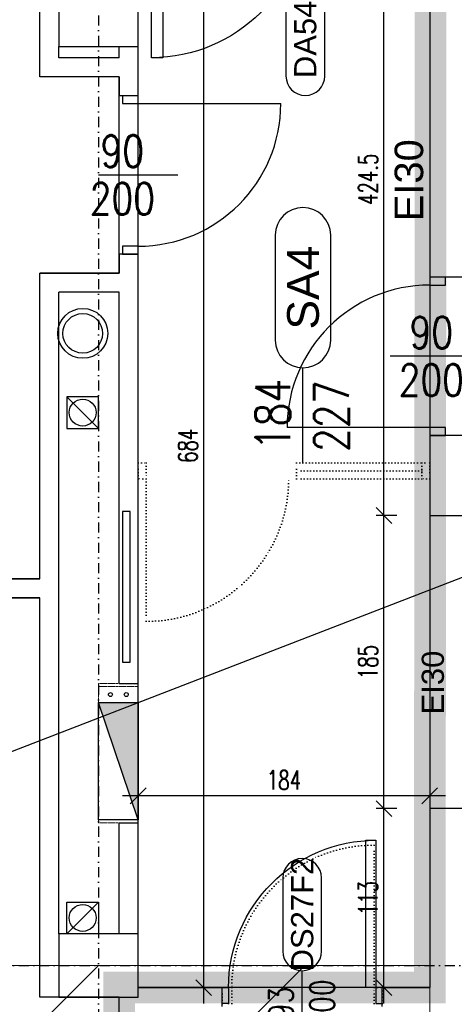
# Model space of a CAD drawing. Header units: centimetres. Extents: x -10729 to 144862, y -4437 to 43656.
# Tile 15 of 148: x 5550 to 5824, y 5575 to 6197. Entities that reach past the tile are written whole.
import ezdxf
from ezdxf.enums import TextEntityAlignment as Align

# ---------------------------------------------------------------- set-up
doc = ezdxf.new("R2010")
doc.units = ezdxf.units.CM
doc.header["$LTSCALE"] = 0.1
doc.header["$PDMODE"] = 35
doc.header["$PDSIZE"] = 0.1
for name, pattern in [('Kondygnacja  -0_5$0$DASHED', [0.75, 0.5, -0.25]), ('Kondygnacja  -0_5$0$DIVIDE', [31.75, 12.7, -6.35, 0, -6.35, 0, -6.35]), ('Kondygnacja  -0_5$0$DOT2', [3.175, 0, -3.175]), ('Osie rzutów$0$DASHDOT2', [12.7, 6.35, -3.175, 0, -3.175])]:
    doc.linetypes.add(name, pattern=pattern)
doc.layers.get('0').update_dxf_attribs({"color": 8})
doc.layers.get('DEFPOINTS').update_dxf_attribs({"color": 8})
for name, color, linetype in [('ARCH_ŚLUSARKA_DRZWI', 8, 'Continuous'), ('Kondygnacja  -0_5$0$ARCH_ETAPOWANIE', 8, 'Kondygnacja  -0_5$0$DIVIDE'), ('Kondygnacja  -0_5$0$ARCH_HYDRANTY', 8, 'Continuous'), ('Kondygnacja  -0_5$0$ARCH_INFO_ETYK_DRZWI', 8, 'Continuous'), ('Kondygnacja  -0_5$0$ARCH_INFO_ETYK_DRZWI_IST', 8, 'Continuous'), ('Kondygnacja  -0_5$0$ARCH_INFO_ODPORNOŚĆ OGNIOWA', 8, 'Continuous'), ('Kondygnacja  -0_5$0$ARCH_INFO_OPISY', 8, 'Continuous'), ('Kondygnacja  -0_5$0$ARCH_MUROWANE_IST', 8, 'Continuous'), ('Kondygnacja  -0_5$0$ARCH_OTWORY_WENTYLACJA_IST', 8, 'Continuous'), ('Kondygnacja  -0_5$0$ARCH_WYBURZENIA', 8, 'Kondygnacja  -0_5$0$DOT2'), ('Kondygnacja  -0_5$0$ARCH_ŚLUSARKA_DRZWI', 8, 'Continuous'), ('Kondygnacja  -0_5$0$ARCH_ŚLUSARKA_DRZWI_IST', 8, 'Continuous'), ('Kondygnacja  -0_5$0$ARCH_ŻELBET_IST', 8, 'Continuous'), ('Osie rzutów$0$ARCH_INFO_OSIE_IST', 8, 'Osie rzutów$0$DASHDOT2'), ('Osie rzutów$0$ARCH_INFO_OSIE_OPISY_IST', 8, 'Continuous')]:
    doc.layers.add(name, color=color, linetype=linetype)
doc.layers.add('Kondygnacja  -0_5$0$ARCH_INFO_WYMIARY', color=8, linetype='Continuous', lineweight=9)
doc.layers.add('Kondygnacja  -0_5$0$ARCH_WIDOK', color=8, linetype='Continuous', lineweight=13)
doc.layers.add('Kondygnacja  -0_5$0$RYSUNKOWE_NIEDRUK', color=8, linetype='Continuous', lineweight=9, plot=False)
doc.layers.add('OBRYSY POWIERZCHNI', color=8, linetype='Continuous', plot=False)
doc.styles.add('Kondygnacja  -0_5$0$Arial', font='ARIAL.TTF')
doc.styles.add('Kondygnacja  -0_5$0$Romans', font='Romans.shx', dxfattribs={"width": 0.7})
doc.styles.add('Kondygnacja  -0_5$0$ROMANS-50-CM', font='romans.shx', dxfattribs={"width": 0.8, "height": 10})
doc.styles.add('Kondygnacja  -0_5$0$Standard', font='txt')
doc.dimstyles.new('Kondygnacja  -0_5$0$ISO-25', dxfattribs={"dimtxt": 2.5, "dimasz": 2.5, "dimexe": 1.25, "dimexo": 0.625, "dimtad": 1, "dimtxsty": 'Kondygnacja  -0_5$0$Standard', "dimcen": 2.5, "dimadec": 0, "dimazin": 0, "dimtfac": 1, "dimtmove": 0, "dimatfit": 3, "dimfxl": 0, "dimarcsym": 0})
doc.dimstyles.new('Kondygnacja  -0_5$0$Wymiary 1-100', dxfattribs={"dimtxt": 12, "dimasz": 10, "dimexe": 5, "dimexo": 0, "dimgap": 4, "dimtad": 1, "dimrnd": 0.5, "dimzin": 12, "dimdsep": 46, "dimtxsty": 'Kondygnacja  -0_5$0$Romans', "dimblk": 'Kondygnacja  -0_5$0$_Oblique', "dimcen": 10, "dimdle": 10, "dimclrt": 55, "dimazin": 0, "dimtfac": 1, "dimtmove": 1, "dimatfit": 3, "dimfxl": 0, "dimtolj": 1, "dimtzin": 0, "dimarcsym": 0})

# ---------------------------------------------------------------- blocks, each defined once
blk = doc.blocks.new('Osie rzutów')
at = {"layer": 'Osie rzutów$0$ARCH_INFO_OSIE_IST', "ltscale": 10}
for p, q in [((5600, 12510), (5600, 4512.32)), ((4436.04, 5600), (15156.54, 5600))]:
    blk.add_line(p, q, dxfattribs=at)
blk = doc.blocks.new('Kondygnacja  -0_5$0$T-drzwi_prawe-200')
at = {"layer": 'Kondygnacja  -0_5$0$ARCH_INFO_ETYK_DRZWI'}
blk.add_line((0, 0), (60, 0), dxfattribs=at)
blk.add_lwpolyline([(143.68, 17.5), (77.5, 17.5, 1), (77.5, -17.5), (143.68, -17.5, 1)], format="xyb", close=True, dxfattribs=at)
at = {"layer": 'Kondygnacja  -0_5$0$ARCH_INFO_ETYK_DRZWI', "color": 1, "style": 'Kondygnacja  -0_5$0$Arial'}
blk.add_attdef('ADS_DRZWI:ODPORNOŚĆ_OGNIOWA', text='', height=20, rotation=90, dxfattribs=at).set_placement((-25.52, 0.12), align=Align.BOTTOM_CENTER)
at = {"layer": 'Kondygnacja  -0_5$0$ARCH_INFO_ETYK_DRZWI', "style": 'Kondygnacja  -0_5$0$Romans', "width": 0.8}
for tag, p in [('ADS_DRZWI:SZEROKOŚĆ', (20.49, 8)), ('ADS_DRZWI:WYSOKOŚĆ', (20.49, -28))]:
    blk.add_attdef(tag, text='', height=22, dxfattribs=at).set_placement(p, align=Align.CENTER)
at = {"layer": 'Kondygnacja  -0_5$0$ARCH_INFO_ETYK_DRZWI', "style": 'Kondygnacja  -0_5$0$Arial'}
blk.add_attdef('ADS_DRZWI:SYMBOL', text='', height=20, dxfattribs=at).set_placement((110.69, 0), align=Align.MIDDLE)
blk = doc.blocks.new('Kondygnacja  -0_5$0$T-drzwi_góra-200')
at = {"layer": 'Kondygnacja  -0_5$0$ARCH_INFO_ETYK_DRZWI'}
blk.add_line((0, 0), (0, 60), dxfattribs=at)
blk.add_lwpolyline([(-17.5, 143.68), (-17.5, 77.5, 1), (17.5, 77.5), (17.5, 143.68, 1)], format="xyb", close=True, dxfattribs=at)
at = {"layer": 'Kondygnacja  -0_5$0$ARCH_INFO_ETYK_DRZWI', "style": 'Kondygnacja  -0_5$0$Arial'}
blk.add_attdef('ADS_DRZWI:SYMBOL', text='', height=20, rotation=90, dxfattribs=at).set_placement((0, 110.59), align=Align.MIDDLE)
at = {"layer": 'Kondygnacja  -0_5$0$ARCH_INFO_ETYK_DRZWI', "style": 'Kondygnacja  -0_5$0$Romans', "width": 0.8}
for tag, p in [('ADS_DRZWI:SZEROKOŚĆ', (-8, 30.49)), ('ADS_DRZWI:WYSOKOŚĆ', (29, 29.47))]:
    blk.add_attdef(tag, text='', height=22, rotation=90, dxfattribs=at).set_placement(p, align=Align.CENTER)
at = {"layer": 'Kondygnacja  -0_5$0$ARCH_INFO_ETYK_DRZWI', "color": 1, "style": 'Kondygnacja  -0_5$0$Arial'}
blk.add_attdef('ADS_DRZWI:ODPORNOŚĆ_OGNIOWA', text='', height=22, dxfattribs=at).set_placement((-0.12, -45.76), align=Align.BOTTOM_CENTER)
blk = doc.blocks.new('Kondygnacja  -0_5$0$T-drzwi_dół-200')
at = {"layer": 'Kondygnacja  -0_5$0$ARCH_INFO_ETYK_DRZWI'}
blk.add_line((0, 0), (0, -60), dxfattribs=at)
blk.add_lwpolyline([(-17.5, -77.5), (-17.5, -143.68, 1), (17.5, -143.68), (17.5, -77.5, 1)], format="xyb", close=True, dxfattribs=at)
at = {"layer": 'Kondygnacja  -0_5$0$ARCH_INFO_ETYK_DRZWI', "style": 'Kondygnacja  -0_5$0$Romans', "width": 0.8}
for tag, p in [('ADS_DRZWI:SZEROKOŚĆ', (-7.91, -23)), ('ADS_DRZWI:WYSOKOŚĆ', (29, -23))]:
    blk.add_attdef(tag, text='', height=22, rotation=90, dxfattribs=at).set_placement(p, align=Align.CENTER)
at = {"layer": 'Kondygnacja  -0_5$0$ARCH_INFO_ETYK_DRZWI', "color": 1, "style": 'Kondygnacja  -0_5$0$Arial'}
blk.add_attdef('ADS_DRZWI:ODPORNOŚĆ_OGNIOWA', text='', height=22, dxfattribs=at).set_placement((-0.12, 13.28), align=Align.BOTTOM_CENTER)
at = {"layer": 'Kondygnacja  -0_5$0$ARCH_INFO_ETYK_DRZWI', "style": 'Kondygnacja  -0_5$0$Arial'}
blk.add_attdef('ADS_DRZWI:SYMBOL', text='', height=20, rotation=90, dxfattribs=at).set_placement((0, -110.59), align=Align.MIDDLE)
blk = doc.blocks.new('Kondygnacja  -0_5$0$_Dot')
at = {"color": 0, "linetype": 'ByBlock', "lineweight": -2}
blk.add_line((-0.5, 0), (-1, 0), dxfattribs=at)
at = {"color": 0, "linetype": 'ByBlock', "const_width": 0.5}
blk.add_lwpolyline([(-0.25, 0, 1), (0.25, 0, 1)], format="xyb", close=True, dxfattribs=at)
blk = doc.blocks.new('Kondygnacja  -0_5$0$_Oblique')
at = {"color": 0, "linetype": 'ByBlock', "lineweight": -2}
blk.add_line((-0.5, -0.5), (0.5, 0.5), dxfattribs=at)
blk = doc.blocks.new('*D94')
at = {"layer": 'DEFPOINTS', "color": 0}
for p in [(5809, 5721.7), (5625, 5708.07), (5625, 5707)]:
    blk.add_point(p, dxfattribs=at)
at = {"layer": 'Kondygnacja  -0_5$0$ARCH_INFO_WYMIARY', "color": 0, "lineweight": -2}
for p, q in [((5809, 5715), (5809, 5702)), ((5819, 5707), (5615, 5707)), ((5625, 5708.07), (5625, 5702))]:
    blk.add_line(p, q, dxfattribs=at)
at = {"layer": 'Kondygnacja  -0_5$0$ARCH_INFO_WYMIARY', "color": 0, "lineweight": -2, "xscale": 10, "yscale": 10, "zscale": 10, "rotation": 180}
blk.add_blockref('Kondygnacja  -0_5$0$_Oblique', (5625, 5707), dxfattribs=at)
at = {"layer": 'Kondygnacja  -0_5$0$ARCH_INFO_WYMIARY', "color": 0, "lineweight": -2, "xscale": 10, "yscale": 10, "zscale": 10}
blk.add_blockref('Kondygnacja  -0_5$0$_Oblique', (5809, 5707), dxfattribs=at)
at = {"layer": 'Kondygnacja  -0_5$0$ARCH_INFO_WYMIARY', "color": 55, "insert": (5717, 5717), "char_height": 12, "attachment_point": 5, "style": 'Kondygnacja  -0_5$0$Romans'}
blk.add_mtext('\\A1;184', dxfattribs=at)
blk = doc.blocks.new('*D149')
at = {"layer": 'DEFPOINTS', "color": 0}
for p in [(5625, 6270), (5666.36, 6270), (5625, 5586)]:
    blk.add_point(p, dxfattribs=at)
at = {"layer": 'Kondygnacja  -0_5$0$ARCH_INFO_WYMIARY', "color": 0, "lineweight": -2}
for p, q in [((5666.36, 5576), (5666.36, 6280)), ((5658.36, 6270), (5671.36, 6270)), ((5658.36, 5586), (5671.36, 5586))]:
    blk.add_line(p, q, dxfattribs=at)
at = {"layer": 'Kondygnacja  -0_5$0$ARCH_INFO_WYMIARY', "color": 0, "lineweight": -2, "xscale": 10, "yscale": 10, "zscale": 10}
for p, rotation in [((5666.36, 6270), 90), ((5666.36, 5586), 270)]:
    blk.add_blockref('Kondygnacja  -0_5$0$_Oblique', p, dxfattribs=dict(at, rotation=rotation))
at = {"layer": 'Kondygnacja  -0_5$0$ARCH_INFO_WYMIARY', "color": 55, "insert": (5656.36, 5928), "char_height": 12, "attachment_point": 5, "rotation": 90, "style": 'Kondygnacja  -0_5$0$Romans'}
blk.add_mtext('\\A1;684', dxfattribs=at)
blk = doc.blocks.new('*D170')
at = {"layer": 'DEFPOINTS', "color": 0}
for p in [(5780.13, 5699), (5809, 5699), (5809, 5586)]:
    blk.add_point(p, dxfattribs=at)
at = {"layer": 'Kondygnacja  -0_5$0$ARCH_INFO_WYMIARY', "color": 0, "lineweight": -2}
for p, q in [((5780.13, 5576), (5780.13, 5709)), ((5788.13, 5699), (5775.13, 5699)), ((5788.13, 5586), (5775.13, 5586))]:
    blk.add_line(p, q, dxfattribs=at)
at = {"layer": 'Kondygnacja  -0_5$0$ARCH_INFO_WYMIARY', "color": 0, "lineweight": -2, "xscale": 10, "yscale": 10, "zscale": 10}
for p, rotation in [((5780.13, 5699), 90), ((5780.13, 5586), 270)]:
    blk.add_blockref('Kondygnacja  -0_5$0$_Oblique', p, dxfattribs=dict(at, rotation=rotation))
at = {"layer": 'Kondygnacja  -0_5$0$ARCH_INFO_WYMIARY', "color": 55, "insert": (5770.13, 5642.5), "char_height": 12, "attachment_point": 5, "rotation": 90, "style": 'Kondygnacja  -0_5$0$Romans'}
blk.add_mtext('\\A1;113', dxfattribs=at)
blk = doc.blocks.new('*D171')
at = {"layer": 'DEFPOINTS', "color": 0}
for p in [(5780.13, 5884), (5809, 5884), (5809, 5699)]:
    blk.add_point(p, dxfattribs=at)
at = {"layer": 'Kondygnacja  -0_5$0$ARCH_INFO_WYMIARY', "color": 0, "lineweight": -2}
for p, q in [((5780.13, 5689), (5780.13, 5894)), ((5788.13, 5884), (5775.13, 5884)), ((5788.13, 5699), (5775.13, 5699))]:
    blk.add_line(p, q, dxfattribs=at)
at = {"layer": 'Kondygnacja  -0_5$0$ARCH_INFO_WYMIARY', "color": 0, "lineweight": -2, "xscale": 10, "yscale": 10, "zscale": 10}
for p, rotation in [((5780.13, 5884), 90), ((5780.13, 5699), 270)]:
    blk.add_blockref('Kondygnacja  -0_5$0$_Oblique', p, dxfattribs=dict(at, rotation=rotation))
at = {"layer": 'Kondygnacja  -0_5$0$ARCH_INFO_WYMIARY', "color": 55, "insert": (5770.13, 5791.5), "char_height": 12, "attachment_point": 5, "rotation": 90, "style": 'Kondygnacja  -0_5$0$Romans'}
blk.add_mtext('\\A1;185', dxfattribs=at)
blk = doc.blocks.new('*D172')
at = {"layer": 'DEFPOINTS', "color": 0}
for p in [(5780.13, 6308.5), (5809, 6308.5), (5809, 5884)]:
    blk.add_point(p, dxfattribs=at)
at = {"layer": 'Kondygnacja  -0_5$0$ARCH_INFO_WYMIARY', "color": 0, "lineweight": -2}
for p, q in [((5780.13, 5874), (5780.13, 6318.5)), ((5788.13, 6308.5), (5775.13, 6308.5)), ((5788.13, 5884), (5775.13, 5884))]:
    blk.add_line(p, q, dxfattribs=at)
at = {"layer": 'Kondygnacja  -0_5$0$ARCH_INFO_WYMIARY', "color": 0, "lineweight": -2, "xscale": 10, "yscale": 10, "zscale": 10}
for p, rotation in [((5780.13, 6308.5), 90), ((5780.13, 5884), 270)]:
    blk.add_blockref('Kondygnacja  -0_5$0$_Oblique', p, dxfattribs=dict(at, rotation=rotation))
at = {"layer": 'Kondygnacja  -0_5$0$ARCH_INFO_WYMIARY', "color": 55, "insert": (5770.13, 6096.25), "char_height": 12, "attachment_point": 5, "rotation": 90, "style": 'Kondygnacja  -0_5$0$Romans'}
blk.add_mtext('\\A1;424.5', dxfattribs=at)
blk = doc.blocks.new('Kondygnacja  -0_5$0$DRZWI90')
blk.add_line((-45, 0), (-45, 90))
at = {"lineweight": -3}
for p, q in [((0, -25), (0, 25)), ((45, 0), (-45, 0))]:
    blk.add_line(p, q, dxfattribs=at)
for points in [[(-50, -10), (-45, -10), (-45, 0), (-50, 0)], [(45, -10), (50, -10), (50, 0), (45, 0)]]:
    blk.add_lwpolyline(points, close=True, dxfattribs=at)
blk.add_arc((-45, 0), 90, 0, 90, dxfattribs=at)
blk = doc.blocks.new('Kondygnacja  -0_5$0$hydrant 25 84x25')
at = {"layer": 'Kondygnacja  -0_5$0$ARCH_HYDRANTY'}
blk.add_hatch(color=256, dxfattribs=at).paths.add_polyline_path([(-8639.11, -3748.46), (-8565.11, -3723.46), (-8565.11, -3748.46)])
for points in [[(-8639.11, -3748.46), (-8565.11, -3723.46), (-8565.11, -3748.46)], [(-8565.11, -3748.46), (-8639.11, -3748.46), (-8639.11, -3723.46), (-8565.11, -3723.46)]]:
    blk.add_lwpolyline(points, close=True, dxfattribs=at)
for centre in [(-8560.11, -3730.96), (-8560.11, -3740.96)]:
    blk.add_circle(centre, 1.25, dxfattribs=at)
at = {"layer": 'Kondygnacja  -0_5$0$RYSUNKOWE_NIEDRUK'}
blk.add_line((-8565.11, -3748.46), (-8565.11, -3723.46), dxfattribs=at)
at = {"layer": 'Kondygnacja  -0_5$0$RYSUNKOWE_NIEDRUK', "linetype": 'Kondygnacja  -0_5$0$DASHED', "ltscale": 10}
for p, q in [((-8555.11, -3748.46), (-8555.11, -3723.46)), ((-8565.11, -3748.46), (-8555.11, -3748.46))]:
    blk.add_line(p, q, dxfattribs=at)
for points in [[(-8639.11, -3748.46), (-8641.11, -3748.46), (-8641.11, -3723.46), (-8641.11, -3723.46), (-8639.11, -3723.46)], [(-8555.11, -3748.46), (-8553.11, -3748.46), (-8553.11, -3723.46), (-8553.11, -3723.46), (-8565.11, -3723.46)]]:
    blk.add_lwpolyline(points, dxfattribs=at)

msp = doc.modelspace()

# ---------------------------------------------------------------- hatches: boundary and pattern name
at = {"layer": 'Kondygnacja  -0_5$0$ARCH_WIDOK'}
h = msp.add_hatch(dxfattribs=at)
h.set_pattern_fill('ANSI31', color=256, scale=29, style=0)
h.paths.add_polyline_path([(5809, 5600), (4980, 5600), (4980, 4965), (5809, 4965)])

# ---------------------------------------------------------------- linework, layer by layer
at = {"layer": 'ARCH_ŚLUSARKA_DRZWI', "linetype": 'Continuous', "lineweight": -3}
msp.add_lwpolyline([(5615, 5791.5), (5620, 5791.5), (5620, 5886.5), (5615, 5886.5)], close=True, dxfattribs=at)
at = {"layer": 'Kondygnacja  -0_5$0$ARCH_ETAPOWANIE', "ltscale": 10, "const_width": 20, "elevation": 300}
msp.add_lwpolyline([(4946, 3931), (4946, 5443), (5613, 5443), (5613, 5586), (5809, 5586), (5815, 12220), (6212, 12220), (6212, 13458.874), (6172, 13458.874), (6171.997, 14762.582), (4925, 14762.019), (4925, 14762.019), (8839.196, 14763.787)], dxfattribs=at)
at = {"layer": 'Kondygnacja  -0_5$0$ARCH_MUROWANE_IST', "ltscale": 4}
for p, q in [((5563, 6161), (5563, 6310)), ((5809, 6308.5), (5809, 6034.5)), ((5575, 6173), (5575, 6180)), ((5613, 6173), (5613, 6180)), ((5625, 6149), (5625, 6180)), ((5613, 6173), (5575, 6173)), ((5613, 6161), (5563, 6161)), ((5613, 6149), (5613, 6161)), ((5613, 6149), (5613, 6161)), ((5613, 6161), (5613, 6149)), ((5625, 6149), (5613, 6149)), ((5613, 6037), (5613, 6049)), ((5613, 6044), (5613, 6049)), ((5625, 6049), (5613, 6049)), ((5613, 6049), (5613, 6037)), ((5625, 6044), (5625, 6049)), ((5625, 5778), (5625, 6049)), ((5613, 6037), (5613, 6044)), ((5563, 5844), (5563, 6037)), ((5613, 6037), (5563, 6037)), ((5840, 6034.5), (5809, 6034.5)), ((5575, 5620), (5575, 6025)), ((5613, 6025), (5575, 6025)), ((5613, 5778), (5613, 6025)), ((5840, 5934.5), (5809, 5934.5)), ((5809, 5934.5), (5809, 5884)), ((5809, 5884), (5840, 5884)), ((5563, 5844), (5484, 5844)), ((5484, 5832), (5563, 5832)), ((5563, 5580), (5563, 5832)), ((5840, 5699), (5809, 5699)), ((5809, 5699), (5809, 5586)), ((5613, 5620), (5613, 5690)), ((5625, 5620), (5625, 5690)), ((5625, 5586), (5678, 5586)), ((5678, 5574), (5678, 5586)), ((5779, 5574), (5779, 5586)), ((5779, 5586), (5809, 5586)), ((5575, 5580), (5563, 5580)), ((5613, 5443), (5613, 5580))]:
    msp.add_line(p, q, dxfattribs=at)
for points in [[(5613, 5778), (5625, 5778)], [(5613, 5690), (5625, 5690)]]:
    msp.add_lwpolyline(points, dxfattribs=at)
at = {"layer": 'Kondygnacja  -0_5$0$ARCH_OTWORY_WENTYLACJA_IST'}
for p, q in [((5600, 5939), (5580, 5959)), ((5600, 5640), (5580, 5620))]:
    msp.add_line(p, q, dxfattribs=at)
for points in [[(5600, 5959), (5580, 5959), (5580, 5939), (5600, 5939)], [(5600, 5620), (5580, 5620), (5580, 5640), (5600, 5640)]]:
    msp.add_lwpolyline(points, close=True, dxfattribs=at)
for centre, radius in [((5590, 5999), 15.75), ((5590, 5999), 12.5), ((5590, 5949), 8.5), ((5590, 5630), 8.5)]:
    msp.add_circle(centre, radius, dxfattribs=at)
at = {"layer": 'Kondygnacja  -0_5$0$ARCH_WIDOK'}
msp.add_lwpolyline([(5809, 5600), (4980, 5600), (4980, 4965), (5809, 4965)], close=True, dxfattribs=at)
at = {"layer": 'Kondygnacja  -0_5$0$ARCH_WYBURZENIA', "ltscale": 6}
for p, q in [((5804, 5912.25), (5725, 5912.25)), ((5630, 5907.25), (5630, 5817.25)), ((5774, 5586), (5774, 5676))]:
    msp.add_line(p, q, dxfattribs=at)
for points in [[(5625, 5917.25), (5630, 5917.25), (5630, 5907.25), (5625, 5907.25)], [(5804, 5907.25), (5725, 5907.25), (5725, 5917.25), (5804, 5917.25)], [(5809, 5907.25), (5804, 5907.25), (5804, 5917.25), (5809, 5917.25)], [(5684, 5576), (5678, 5576), (5678, 5586), (5684, 5586)], [(5779, 5576), (5774, 5576), (5774, 5586), (5779, 5586)]]:
    msp.add_lwpolyline(points, close=True, dxfattribs=at)
for centre, start, end in [((5630, 5907.25), 270, 0), ((5774, 5586), 90, 180)]:
    msp.add_arc(centre, 90, start, end, dxfattribs=at)
at = {"layer": 'Kondygnacja  -0_5$0$ARCH_ŚLUSARKA_DRZWI', "linetype": 'Continuous', "lineweight": -3}
for points in [[(5633.5, 6270), (5640.5, 6270), (5640.5, 6173), (5633.5, 6173)], [(5775, 5586), (5768.7, 5586), (5768.7, 5679), (5775, 5679)], [(5682, 5575.9), (5678, 5575.9), (5678, 5586), (5682, 5586)], [(5775, 5575.9), (5779, 5575.9), (5779, 5586), (5775, 5586)]]:
    msp.add_lwpolyline(points, close=True, dxfattribs=at)
at = {"layer": 'Kondygnacja  -0_5$0$ARCH_ŚLUSARKA_DRZWI', "linetype": 'Continuous', "lineweight": -3, "extrusion": (0, 0, -1)}
for centre, radius, start, end in [((-5633.5, 6270), 97, 180, 270), ((-5775, 5586), 93, 0, 90)]:
    msp.add_arc(centre, radius, start, end, dxfattribs=at)
at = {"layer": 'Kondygnacja  -0_5$0$ARCH_ŻELBET_IST', "ltscale": 4}
for points in [[(5575, 6180), (5625, 6180), (5625, 6220), (5575, 6220)], [(5575, 5580), (5625, 5580), (5625, 5620), (5575, 5620)]]:
    msp.add_lwpolyline(points, close=True, dxfattribs=at)
at = {"layer": 'OBRYSY POWIERZCHNI'}
msp.add_lwpolyline([(5809, 5586), (5625, 5586), (5625, 10754), (5809, 10754)], close=True, dxfattribs=at)
for points in [[(5000, 5844), (5563, 5844), (5563, 6037), (5613, 6037), (5613, 6161), (5563, 6161), (5563, 6310), (5000, 6310), (5000, 6315), (4980, 6315), (4980, 6220), (5020, 6220), (5020, 6180), (4980, 6180), (4980, 5839), (5000, 5839), (5000, 5844)], [(5613, 5443), (5613, 5580), (5563, 5580), (5563, 5832), (5000, 5832), (5000, 5837), (4981.5, 5837), (4980, 5837), (4980, 5620), (5020, 5620), (5020, 5580), (4980, 5580), (4980, 5443), (5613, 5443)]]:
    msp.add_lwpolyline(points, dxfattribs=at)

# ---------------------------------------------------------------- block references
at = {"layer": 'Kondygnacja  -0_5$0$ARCH_HYDRANTY', "rotation": 90}
msp.add_blockref('Kondygnacja  -0_5$0$hydrant 25 84x25', (1876.541, 14331.107), dxfattribs=at)
at = {"layer": 'Kondygnacja  -0_5$0$ARCH_INFO_ETYK_DRZWI', "linetype": 'Continuous', "lineweight": -3}
ref = msp.add_blockref('Kondygnacja  -0_5$0$T-drzwi_dół-200', (5730.5, 6262), dxfattribs=dict(at, xscale=0.7, yscale=0.7, zscale=0.7))
ref.add_attrib('ADS_DRZWI:WYSOKOŚĆ', '200', dxfattribs={"height": 15.4, "rotation": 90, "style": 'Kondygnacja  -0_5$0$Romans', "width": 0.8}).set_placement((5750.8, 6245.9), align=Align.CENTER)
ref.add_attrib('ADS_DRZWI:SZEROKOŚĆ', '167', dxfattribs={"height": 15.4, "rotation": 90, "style": 'Kondygnacja  -0_5$0$Romans', "width": 0.8}).set_placement((5724.963, 6245.9), align=Align.CENTER)
ref.add_attrib('ADS_DRZWI:SYMBOL', 'DA54', dxfattribs={"height": 14, "rotation": 90, "style": 'Kondygnacja  -0_5$0$Arial'}).set_placement((5730.5, 6184.588), align=Align.MIDDLE)
ref = msp.add_blockref('Kondygnacja  -0_5$0$T-drzwi_góra-200', (5729, 5917.25), dxfattribs=at)
ref.add_attrib('ADS_DRZWI:SYMBOL', 'SA4', dxfattribs={"height": 20, "rotation": 90, "style": 'Kondygnacja  -0_5$0$Arial'}).set_placement((5729, 6027.838), align=Align.MIDDLE)
ref.add_attrib('ADS_DRZWI:SZEROKOŚĆ', '184', dxfattribs={"height": 22, "rotation": 90, "style": 'Kondygnacja  -0_5$0$Romans', "width": 0.8}).set_placement((5721, 5947.745), align=Align.CENTER)
ref.add_attrib('ADS_DRZWI:WYSOKOŚĆ', '227', dxfattribs={"height": 22, "rotation": 90, "style": 'Kondygnacja  -0_5$0$Romans', "width": 0.8}).set_placement((5758, 5946.718), align=Align.CENTER)
at = {"layer": 'Kondygnacja  -0_5$0$ARCH_INFO_ETYK_DRZWI', "linetype": 'Continuous', "lineweight": -3, "xscale": 0.7, "yscale": 0.7, "zscale": 0.7}
for name, p, values in [('Kondygnacja  -0_5$0$T-drzwi_prawe-200', (5840, 5778.5), {'ADS_DRZWI:ODPORNOŚĆ_OGNIOWA': 'EI30', 'ADS_DRZWI:SZEROKOŚĆ': '168', 'ADS_DRZWI:SYMBOL': 'DA36F1', 'ADS_DRZWI:WYSOKOŚĆ': '200'}), ('Kondygnacja  -0_5$0$T-drzwi_góra-200', (5728.5, 5554.675), {'ADS_DRZWI:ODPORNOŚĆ_OGNIOWA': 'EI 60', 'ADS_DRZWI:SYMBOL': 'DS27F2', 'ADS_DRZWI:SZEROKOŚĆ': '93', 'ADS_DRZWI:WYSOKOŚĆ': '200'})]:
    msp.add_blockref(name, p, dxfattribs=at).add_auto_attribs(values)
at = {"layer": 'Kondygnacja  -0_5$0$ARCH_ŚLUSARKA_DRZWI_IST'}
for p, rotation in [((5625, 6099), 270), ((5809, 5984.5), 90)]:
    msp.add_blockref('Kondygnacja  -0_5$0$DRZWI90', p, dxfattribs=dict(at, rotation=rotation))
at = {"layer": 'Osie rzutów$0$ARCH_INFO_OSIE_OPISY_IST'}
msp.add_blockref('Osie rzutów', (0, 0), dxfattribs=at)

# ---------------------------------------------------------------- texts
at = {"layer": 'Kondygnacja  -0_5$0$ARCH_INFO_ETYK_DRZWI_IST', "char_height": 20, "width": 10, "attachment_point": 5, "line_spacing_factor": 0.9, "style": 'Kondygnacja  -0_5$0$ROMANS-50-CM'}
for insert in [(5615, 6099), (5809.999, 5984.5)]:
    msp.add_mtext('90\\P200', dxfattribs=dict(at, insert=insert))
at = {"layer": 'Kondygnacja  -0_5$0$ARCH_INFO_ODPORNOŚĆ OGNIOWA', "insert": (5780.983, 6095.663), "char_height": 18, "width": 53.33252, "attachment_point": 5, "rotation": 90, "style": 'Kondygnacja  -0_5$0$Arial'}
msp.add_mtext('\\PEI30', dxfattribs=at)

# ---------------------------------------------------------------- dimensions: what is measured, and where the dimension line sits
at = {"layer": 'Kondygnacja  -0_5$0$ARCH_INFO_WYMIARY'}
for base, p1, p2, picture, middle in [((5780.129, 6308.5), (5809, 5884), (5809, 6308.5), '*D172', (5770.129, 6096.25)), ((5666.358, 6270), (5625, 5586), (5625, 6270), '*D149', (5656.358, 5928)), ((5780.129, 5884), (5809, 5699), (5809, 5884), '*D171', (5770.129, 5791.5)), ((5780.129, 5699), (5809, 5586), (5809, 5699), '*D170', (5770.129, 5642.5))]:
    dim = msp.add_linear_dim(base=base, p1=p1, p2=p2, angle=90, dimstyle='Kondygnacja  -0_5$0$Wymiary 1-100', dxfattribs=at)
    dim.commit()
    dim.dimension.update_dxf_attribs({"geometry": picture, "text_midpoint": middle})
dim = msp.add_linear_dim(base=(5625, 5707.003), p1=(5809, 5721.702), p2=(5625, 5708.072), dimstyle='Kondygnacja  -0_5$0$Wymiary 1-100', dxfattribs=at)
dim.commit()
dim.dimension.update_dxf_attribs({"geometry": '*D94', "text_midpoint": (5717, 5717.003)})

# ---------------------------------------------------------------- leaders
at = {"layer": 'Kondygnacja  -0_5$0$ARCH_INFO_OPISY'}
msp.add_leader([(5843.627, 5850.43), (5499.092, 5717.237), (5192.866, 5717.237)], dimstyle='Kondygnacja  -0_5$0$ISO-25', override={"dimscale": 5, "dimasz": 2, "dimtad": 0, "dimldrblk": 'Kondygnacja  -0_5$0$_Dot'}, dxfattribs=at)

doc.saveas('drawing.dxf')
